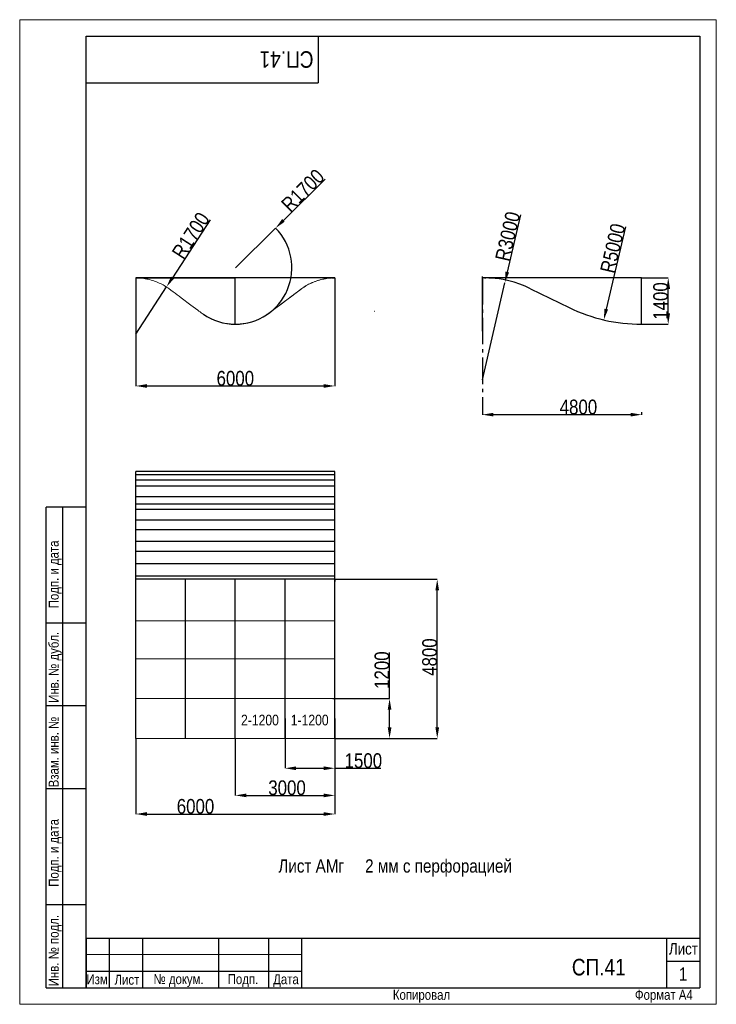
# Model space of a CAD drawing. Header units: millimetres. Extents: x 0 to 21000, y 0 to 29700.
import ezdxf

# ---------------------------------------------------------------- set-up
doc = ezdxf.new("R2010")
doc.units = ezdxf.units.MM
doc.header["$LTSCALE"] = 100
doc.header["$PDSIZE"] = -1
doc.linetypes.add('Осевая 2', pattern=[12, 8, -1.5, 1, -1.5])
doc.styles.add('SLDTEXTSTYLE0', font='ARIALN.TTF')
doc.styles.add('SLDTEXTSTYLE1', font='ARIALN.TTF')
doc.styles.get("Standard").update_dxf_attribs({"font": 'ARIALN.TTF'})
doc.dimstyles.new('ЕСКД', dxfattribs={"dimscale": 0, "dimtxt": 444, "dimasz": 333, "dimexe": 1.5, "dimexo": 0, "dimgap": 1.5, "dimtad": 1, "dimdec": 0, "dimtxsty": 'Standard', "dimcen": 5, "dimclrd": 7, "dimclre": 7, "dimclrt": 7, "dimadec": 0, "dimazin": 0, "dimtfac": 1, "dimtdec": 0, "dimtmove": 0, "dimatfit": 3, "dimldrblk": 'S', "dimfxl": 1, "dimarcsym": 0})

# ---------------------------------------------------------------- blocks, each defined once
blk = doc.blocks.new('*D9')
at = {"color": 7, "linetype": 'Continuous', "lineweight": -2, "transparency": 16777216}
for p, q in [((18750, 21913), (19553, 21913)), ((19551, 20846), (19551, 21580)), ((18750, 20513), (19553, 20513))]:
    blk.add_line(p, q, dxfattribs=at)
at = {"color": 7, "linetype": 'Continuous', "transparency": 16777216}
for points in [[(19496, 21580), (19607, 21580), (19551, 21913)], [(19496, 20846), (19607, 20846), (19551, 20513)]]:
    blk.add_solid(points, dxfattribs=at)
at = {"layer": 'Defpoints', "color": 0, "linetype": 'Continuous', "transparency": 16777216}
for p in [(18750, 21913), (19551, 21913), (18750, 20513)]:
    blk.add_point(p, dxfattribs=at)
at = {"color": 7, "linetype": 'Continuous', "transparency": 16777216, "insert": (19323, 21214), "char_height": 444, "attachment_point": 5, "rotation": 90}
blk.add_mtext('1400', dxfattribs=at)
blk = doc.blocks.new('S')
at = {"ltscale": 10}
blk.add_solid([(-1, 0.167), (0, 0), (-1, 0)], dxfattribs=at)
blk = doc.blocks.new('*D12')
at = {"color": 7, "linetype": 'Continuous', "lineweight": -2, "transparency": 16777216}
for p, q in [((3500, 21911), (3500, 18650)), ((9500, 20911), (9500, 18650))]:
    blk.add_line(p, q, dxfattribs=at)
at = {"color": 253, "linetype": 'Continuous', "lineweight": -2, "transparency": 16777216}
blk.add_line((3833, 18652), (9167, 18652), dxfattribs=at)
at = {"color": 253, "linetype": 'Continuous', "transparency": 16777216}
for points in [[(3833, 18707), (3833, 18596), (3500, 18652)], [(9167, 18707), (9167, 18596), (9500, 18652)]]:
    blk.add_solid(points, dxfattribs=at)
at = {"layer": 'Defpoints', "color": 0, "linetype": 'Continuous', "transparency": 16777216}
for p in [(3500, 21911), (9500, 20911), (9500, 18652)]:
    blk.add_point(p, dxfattribs=at)
at = {"color": 7, "linetype": 'Continuous', "transparency": 16777216, "insert": (6500, 18880), "char_height": 444, "attachment_point": 5}
blk.add_mtext('6000', dxfattribs=at)
blk = doc.blocks.new('*D13')
at = {"color": 7, "lineweight": -2, "transparency": 16777216}
blk.add_line((18266, 23452), (17684, 20969), dxfattribs=at)
at = {"color": 7, "transparency": 16777216}
blk.add_solid([(17630, 20982), (17738, 20957), (17608, 20645)], dxfattribs=at)
at = {"layer": 'Defpoints', "color": 0, "transparency": 16777216}
for p in [(18750, 25513), (17608, 20645)]:
    blk.add_point(p, dxfattribs=at)
at = {"color": 7, "transparency": 16777216, "insert": (17880, 22805), "char_height": 444, "attachment_point": 5, "rotation": 76.7924}
blk.add_mtext('R5000', dxfattribs=at)
blk = doc.blocks.new('*D14')
at = {"color": 7, "lineweight": -2, "transparency": 16777216}
for p, q in [((15097, 23813), (14699, 22088)), ((13950, 18840), (14624, 21763))]:
    blk.add_line(p, q, dxfattribs=at)
at = {"color": 7, "transparency": 16777216}
blk.add_solid([(14645, 22100), (14753, 22075), (14624, 21763)], dxfattribs=at)
at = {"layer": 'Defpoints', "color": 0, "transparency": 16777216}
for p in [(14624, 21763), (13950, 18840)]:
    blk.add_point(p, dxfattribs=at)
at = {"color": 7, "transparency": 16777216, "insert": (14713, 23164), "char_height": 444, "attachment_point": 5, "rotation": 77.0095}
blk.add_mtext('R3000', dxfattribs=at)
blk = doc.blocks.new('*D15')
at = {"color": 7, "linetype": 'Continuous', "lineweight": -2, "transparency": 16777216}
for p, q in [((9208, 24891), (7950, 23646)), ((6505, 22215), (7713, 23411))]:
    blk.add_line(p, q, dxfattribs=at)
blk.add_arc((6505, 22215), 1700, 269.7756, 44.7763, dxfattribs=at)
at = {"color": 7, "linetype": 'Continuous', "transparency": 16777216}
blk.add_solid([(7911, 23685), (7989, 23606), (7713, 23411)], dxfattribs=at)
at = {"layer": 'Defpoints', "color": 0, "linetype": 'Continuous', "transparency": 16777216}
for p in [(7713, 23411), (6505, 22215)]:
    blk.add_point(p, dxfattribs=at)
at = {"color": 7, "linetype": 'Continuous', "transparency": 16777216, "insert": (8537, 24548), "char_height": 444, "attachment_point": 5, "rotation": 44.7257}
blk.add_mtext('R1700', dxfattribs=at)
blk = doc.blocks.new('*D16')
at = {"color": 7, "lineweight": -2, "transparency": 16777216}
for p, q in [((5741, 23666), (4607, 21918)), ((3500, 20213), (4425, 21639))]:
    blk.add_line(p, q, dxfattribs=at)
at = {"color": 7, "transparency": 16777216}
blk.add_solid([(4560, 21948), (4653, 21888), (4425, 21639)], dxfattribs=at)
at = {"layer": 'Defpoints', "color": 0, "transparency": 16777216}
for p in [(4425, 21639), (3500, 20213)]:
    blk.add_point(p, dxfattribs=at)
at = {"color": 7, "transparency": 16777216, "insert": (5158, 23188), "char_height": 444, "attachment_point": 5, "rotation": 57.0181}
blk.add_mtext('R1700', dxfattribs=at)
blk = doc.blocks.new('*D17')
at = {"color": 7, "linetype": 'Continuous', "lineweight": -2, "transparency": 16777216}
for p, q in [((9500, 12820), (12589, 12820)), ((9500, 8020), (12589, 8020))]:
    blk.add_line(p, q, dxfattribs=at)
at = {"color": 253, "linetype": 'Continuous', "lineweight": -2, "transparency": 16777216}
blk.add_line((12587, 8353), (12587, 12487), dxfattribs=at)
at = {"color": 253, "linetype": 'Continuous', "transparency": 16777216}
for points in [[(12532, 12487), (12643, 12487), (12587, 12820)], [(12532, 8353), (12643, 8353), (12587, 8020)]]:
    blk.add_solid(points, dxfattribs=at)
at = {"layer": 'Defpoints', "color": 0, "linetype": 'Continuous', "transparency": 16777216}
for p in [(9500, 12820), (12587, 12820), (9500, 8020)]:
    blk.add_point(p, dxfattribs=at)
at = {"color": 7, "linetype": 'Continuous', "transparency": 16777216, "insert": (12359, 10474), "char_height": 444, "attachment_point": 5, "rotation": 90}
blk.add_mtext('4800', dxfattribs=at)
blk = doc.blocks.new('*D18')
at = {"color": 7, "linetype": 'Continuous', "lineweight": -2, "transparency": 16777216}
for p, q in [((6500, 8020), (6500, 6300)), ((9500, 8020), (9500, 6300))]:
    blk.add_line(p, q, dxfattribs=at)
at = {"color": 253, "linetype": 'Continuous', "lineweight": -2, "transparency": 16777216}
blk.add_line((6833, 6301), (9167, 6301), dxfattribs=at)
at = {"color": 253, "linetype": 'Continuous', "transparency": 16777216}
for points in [[(6833, 6357), (6833, 6246), (6500, 6301)], [(9167, 6357), (9167, 6246), (9500, 6301)]]:
    blk.add_solid(points, dxfattribs=at)
at = {"layer": 'Defpoints', "color": 0, "linetype": 'Continuous', "transparency": 16777216}
for p in [(6500, 8020), (9500, 8020), (9500, 6301)]:
    blk.add_point(p, dxfattribs=at)
at = {"color": 7, "linetype": 'Continuous', "transparency": 16777216, "insert": (8059, 6529), "char_height": 444, "attachment_point": 5}
blk.add_mtext('3000', dxfattribs=at)
blk = doc.blocks.new('*D19')
at = {"color": 7, "linetype": 'Continuous', "lineweight": -2, "transparency": 16777216}
for p, q in [((13950, 17823), (13950, 17785)), ((18750, 17860), (18750, 17785))]:
    blk.add_line(p, q, dxfattribs=at)
at = {"color": 253, "linetype": 'Continuous', "lineweight": -2, "transparency": 16777216}
blk.add_line((14283, 17786), (18417, 17786), dxfattribs=at)
at = {"color": 253, "linetype": 'Continuous', "transparency": 16777216}
for points in [[(14283, 17842), (14283, 17731), (13950, 17786)], [(18417, 17842), (18417, 17731), (18750, 17786)]]:
    blk.add_solid(points, dxfattribs=at)
at = {"layer": 'Defpoints', "color": 0, "linetype": 'Continuous', "transparency": 16777216}
for p in [(13950, 17823), (18750, 17860), (18750, 17786)]:
    blk.add_point(p, dxfattribs=at)
at = {"color": 7, "linetype": 'Continuous', "transparency": 16777216, "insert": (16844, 18014), "char_height": 444, "attachment_point": 5}
blk.add_mtext('4800', dxfattribs=at)
blk = doc.blocks.new('*D21')
at = {"color": 7, "linetype": 'Continuous', "lineweight": -2, "transparency": 16777216}
for p, q in [((8000, 8620), (8000, 7118)), ((9500, 8620), (9500, 7118))]:
    blk.add_line(p, q, dxfattribs=at)
at = {"color": 253, "linetype": 'Continuous', "lineweight": -2, "transparency": 16777216}
for p, q in [((8333, 7120), (9167, 7120)), ((9500, 7120), (10888, 7120))]:
    blk.add_line(p, q, dxfattribs=at)
at = {"color": 253, "linetype": 'Continuous', "transparency": 16777216}
for points in [[(8333, 7176), (8333, 7064), (8000, 7120)], [(9167, 7176), (9167, 7064), (9500, 7120)]]:
    blk.add_solid(points, dxfattribs=at)
at = {"layer": 'Defpoints', "color": 0, "linetype": 'Continuous', "transparency": 16777216}
for p in [(8000, 8620), (9500, 8620), (9500, 7120)]:
    blk.add_point(p, dxfattribs=at)
at = {"color": 7, "linetype": 'Continuous', "transparency": 16777216, "insert": (10360, 7348), "char_height": 444, "attachment_point": 5}
blk.add_mtext('1500', dxfattribs=at)
blk = doc.blocks.new('*D22')
at = {"color": 253, "linetype": 'Continuous', "lineweight": -2, "transparency": 16777216}
for p, q in [((11150, 9220), (11150, 10607)), ((11150, 8353), (11150, 8887))]:
    blk.add_line(p, q, dxfattribs=at)
at = {"color": 7, "linetype": 'Continuous', "lineweight": -2, "transparency": 16777216}
for p, q in [((9440, 9220), (11152, 9220)), ((9500, 8020), (11152, 8020))]:
    blk.add_line(p, q, dxfattribs=at)
at = {"color": 253, "linetype": 'Continuous', "transparency": 16777216}
for points in [[(11094, 8887), (11206, 8887), (11150, 9220)], [(11094, 8353), (11206, 8353), (11150, 8020)]]:
    blk.add_solid(points, dxfattribs=at)
at = {"layer": 'Defpoints', "color": 0, "linetype": 'Continuous', "transparency": 16777216}
for p in [(9440, 9220), (11150, 9220), (9500, 8020)]:
    blk.add_point(p, dxfattribs=at)
at = {"color": 7, "linetype": 'Continuous', "transparency": 16777216, "insert": (10922, 10080), "char_height": 444, "attachment_point": 5, "rotation": 90}
blk.add_mtext('1200', dxfattribs=at)
blk = doc.blocks.new('*D25')
at = {"color": 7, "linetype": 'Continuous', "lineweight": -2, "transparency": 16777216}
for p, q in [((3500, 8020), (3500, 5738)), ((9500, 8020), (9500, 5738))]:
    blk.add_line(p, q, dxfattribs=at)
at = {"color": 253, "linetype": 'Continuous', "lineweight": -2, "transparency": 16777216}
blk.add_line((3833, 5740), (9167, 5740), dxfattribs=at)
at = {"color": 253, "linetype": 'Continuous', "transparency": 16777216}
for points in [[(3833, 5796), (3833, 5684), (3500, 5740)], [(9167, 5796), (9167, 5684), (9500, 5740)]]:
    blk.add_solid(points, dxfattribs=at)
at = {"layer": 'Defpoints', "color": 0, "linetype": 'Continuous', "transparency": 16777216}
for p in [(3500, 8020), (9500, 8020), (9500, 5740)]:
    blk.add_point(p, dxfattribs=at)
at = {"color": 7, "linetype": 'Continuous', "transparency": 16777216, "insert": (5300, 5968), "char_height": 444, "attachment_point": 5}
blk.add_mtext('6000', dxfattribs=at)

msp = doc.modelspace()

# ---------------------------------------------------------------- linework, layer by layer
at = {"color": 7, "linetype": 'Continuous', "lineweight": 18}
for p, q in [((0, 29700), (21000, 29700)), ((0, 29700), (0, 0)), ((21000, 29700), (21000, 0)), ((2000, 1500), (8500, 1500)), ((0, 0), (21000, 0))]:
    msp.add_line(p, q, dxfattribs=at)
at = {"color": 7, "linetype": 'Continuous', "lineweight": 25}
for p, q in [((2000, 500), (2000, 29200)), ((2000, 29200), (20500, 29200)), ((9000, 29200), (9000, 27800)), ((20500, 29200), (20500, 500)), ((2000, 27800), (9000, 27800)), ((9500, 21912.9), (3500, 21912.9)), ((3500, 21910.9), (6500, 21910.9)), ((6498.8, 20514.9), (6498.8, 21912.9)), ((9420.8, 21910.9), (9500, 21910.9)), ((9500, 21910.9), (9500, 21884.3)), ((9500, 21884.3), (9500, 21850.9)), ((9500, 21850.9), (9500, 21798.1)), ((9500, 21798.1), (9500, 21740.9)), ((9500, 21740.9), (9500, 21679.9)), ((14050, 21910.9), (14050, 21910.9)), ((9500, 21679.9), (9500, 21580.9)), ((9500, 21580.9), (9500, 21336.2)), ((9500, 21336.2), (9500, 21260.9)), ((9500, 21260.9), (9500, 21167.8)), ((9500, 21167.8), (9500, 20911.4)), ((10700, 20912.9), (10701.3, 20911.4)), ((9500, 16070), (3500, 16070)), ((3500, 15974.3), (3500, 16070)), ((9500, 15974.3), (9500, 16070)), ((9500, 15974.3), (3500, 15974.3)), ((3500, 15807.4), (3500, 15974.3)), ((3500, 15630), (3500, 15807.4)), ((9500, 15807.4), (3500, 15807.4)), ((9500, 15807.4), (9500, 15974.3)), ((9500, 15630), (9500, 15807.4)), ((3500, 15310), (3500, 15630)), ((9500, 15630), (3500, 15630)), ((9500, 15310), (9500, 15630)), ((3500, 15090.5), (3500, 15310)), ((9500, 15310), (3500, 15310)), ((9500, 15090.5), (9500, 15310)), ((2000, 15000), (800, 15000)), ((800, 500), (800, 15000)), ((1300, 500), (1300, 15000)), ((2000, 500), (2000, 15000)), ((3500, 14928.9), (3500, 15090.5)), ((9500, 15090.5), (3500, 15090.5)), ((3500, 14605.6), (3500, 14928.9)), ((9500, 14928.9), (3500, 14928.9)), ((9500, 14928.9), (9500, 15090.5)), ((9500, 14605.6), (9500, 14928.9)), ((3500, 14309.8), (3500, 14605.6)), ((9500, 14605.6), (3500, 14605.6)), ((9500, 14309.8), (9500, 14605.6)), ((3500, 13958.8), (3500, 14309.8)), ((9500, 14309.8), (3500, 14309.8)), ((9500, 13958.8), (9500, 14309.8)), ((3500, 13654.3), (3500, 13958.8)), ((9500, 13958.8), (3500, 13958.8)), ((9500, 13654.3), (9500, 13958.8)), ((3500, 13282.8), (3500, 13654.3)), ((9500, 13654.3), (3500, 13654.3)), ((9500, 13282.8), (9500, 13654.3)), ((3500, 12918.6), (3500, 13282.8)), ((9500, 13282.8), (3500, 13282.8)), ((9500, 12918.6), (9500, 13282.8)), ((3500, 12757.5), (3500, 12918.6)), ((9500, 12918.6), (3500, 12918.6)), ((9500, 12757.5), (9500, 12918.6)), ((9500, 12820), (9500, 12757.5)), ((3500, 12720), (3500, 12757.5)), ((2000, 11500), (800, 11500)), ((2000, 9000), (800, 9000)), ((2000, 6500), (800, 6500)), ((2000, 3000), (800, 3000)), ((2000, 2000), (2000, 500)), ((2000, 2000), (20500, 2000)), ((2700, 2000), (2700, 500)), ((3700, 2000), (3700, 500)), ((6000, 500), (6000, 2000)), ((7500, 2000), (7500, 500)), ((8500, 2000), (8500, 500)), ((19500, 2000), (19500, 500)), ((19500, 2000), (19500, 500)), ((19500, 1300), (20500, 1300)), ((2000, 1000), (8500, 1000)), ((800, 500), (2000, 500)), ((2000, 500), (20500, 500))]:
    msp.add_line(p, q, dxfattribs=at)
at = {"color": 142, "linetype": 'Continuous', "lineweight": 18, "true_color": 0x0080c0}
for p, q in [((6500, 21912.9), (9500, 21912.9)), ((9500, 21910.9), (9420.8, 21910.9)), ((9500, 21912.9), (9500, 21910.9)), ((5570.6, 20791.4), (5536.5, 20814.3)), ((5605.4, 20769.3), (5570.6, 20791.4)), ((5640.6, 20748.1), (5605.4, 20769.3)), ((5676.4, 20727.7), (5640.6, 20748.1)), ((5714.9, 20707), (5676.4, 20727.7)), ((5754, 20687.3), (5714.9, 20707)), ((5793.5, 20668.6), (5754, 20687.3)), ((5833.5, 20651), (5793.5, 20668.6)), ((5874, 20634.3), (5833.5, 20651)), ((5914.9, 20618.7), (5874, 20634.3)), ((5956.3, 20604.2), (5914.9, 20618.7)), ((5997.9, 20590.7), (5956.3, 20604.2)), ((6040, 20578.3), (5997.9, 20590.7)), ((6082.3, 20567), (6040, 20578.3)), ((6124.9, 20556.8), (6082.3, 20567)), ((6167.8, 20547.7), (6124.9, 20556.8)), ((6214.8, 20539), (6167.8, 20547.7)), ((6262, 20531.6), (6214.8, 20539)), ((6309.4, 20525.6), (6262, 20531.6)), ((6356.9, 20520.9), (6309.4, 20525.6)), ((6404.6, 20517.6), (6356.9, 20520.9)), ((6452.3, 20515.6), (6404.6, 20517.6)), ((6498.8, 20514.9), (6451.1, 20515.6)), ((6498.8, 20512.9), (6498.8, 20514.9))]:
    msp.add_line(p, q, dxfattribs=at)
for p, q in [((13950, 20300), (13950, 21949.6)), ((14338.5, 21912.9), (13950, 21910.9)), ((14012.5, 21910.9), (14050, 21910.9)), ((18750, 20512.9), (18750, 21912.1)), ((15394.4, 21585.5), (16561.3, 21017.4))]:
    msp.add_line(p, q)
at = {"linetype": 'Осевая 2'}
msp.add_line((13950, 21910.9), (13950, 17822.6), dxfattribs=at)
at = {"color": 6, "linetype": 'Continuous', "lineweight": 25}
for p, q in [((9500, 12820), (3500, 12820)), ((5000, 8020), (5000, 12820)), ((6500, 8020), (6500, 12820)), ((8000, 8020), (8000, 12820)), ((9500, 8020), (9500, 12820)), ((3500, 8020), (3500, 12720))]:
    msp.add_line(p, q, dxfattribs=at)
at = {"color": 6, "linetype": 'Continuous', "lineweight": 18}
for p, q in [((6500, 12820), (9500, 12820)), ((6500, 12820), (9500, 12820)), ((6500, 11570), (3500, 11570)), ((6500, 11570), (9500, 11570)), ((6500, 10420), (3500, 10420)), ((6500, 10420), (9500, 10420)), ((6500, 9220.5), (3500, 9219.5)), ((6500, 9220.5), (9500, 9219.5)), ((7500, 8020), (3500, 8020)), ((7500, 8020), (9500, 8020))]:
    msp.add_line(p, q, dxfattribs=at)
at = {"color": 142, "linetype": 'Continuous', "lineweight": 18, "true_color": 0x0080c0, "flags": 128}
for points in [[(3500, 21910.9), (3547.7, 21910.2), (3595.4, 21908.2), (3643.1, 21904.9), (3690.6, 21900.2), (3738, 21894.1), (3785.2, 21886.8), (3832.2, 21878.1), (3875.1, 21869), (3917.7, 21858.8), (3960, 21847.5), (4002.1, 21835.1), (4043.7, 21821.6), (4085.1, 21807), (4126, 21791.5), (4166.5, 21774.8), (4206.5, 21757.1), (4246, 21738.4), (4285.1, 21718.8), (4323.6, 21698.1), (4359.4, 21677.7), (4394.6, 21656.4), (4429.4, 21634.4), (4463.5, 21611.5), (4497.1, 21587.8), (4559.5, 21541.4), (4621.6, 21494.8), (4683.7, 21448.4), (4745.7, 21402), (4807.7, 21355.6), (4869.6, 21309.2), (5161.4, 21090.8), (5369.7, 20934.9), (5402.5, 20910.4), (5435.4, 20885.8), (5468.2, 20861.2), (5501.2, 20836.8), (5534.8, 20813), (5568.9, 20790.1), (5603.6, 20768), (5638.9, 20746.8), (5674.7, 20726.4), (5711, 20706.8), (5747.1, 20688.5), (5783.6, 20671), (5820.5, 20654.4), (5857.9, 20638.7), (5896.3, 20623.6), (5935.1, 20609.4), (5974.2, 20596.1), (6013.6, 20583.9), (6053.4, 20572.5), (6092.6, 20562.4), (6132.2, 20553.1), (6171.9, 20544.8), (6211.8, 20537.5), (6259.5, 20530), (6307.4, 20523.8), (6355.4, 20519), (6403.6, 20515.6), (6451.8, 20513.6), (6500, 20512.9)], [(6498.8, 20514.9), (6546.5, 20515.6), (6595.4, 20517.6), (6643.1, 20520.9), (6690.6, 20525.6), (6738, 20531.6), (6785.2, 20539), (6832.2, 20547.7), (6875.1, 20556.8), (6917.7, 20567), (6960, 20578.3), (7002.1, 20590.7), (7043.7, 20604.2), (7085.1, 20618.7), (7126, 20634.3), (7166.5, 20651), (7206.5, 20668.6), (7246, 20687.3), (7285.1, 20707), (7323.6, 20727.7), (7359.4, 20748.1), (7394.6, 20769.3), (7429.4, 20791.4), (7463.5, 20814.3), (7497.1, 20838), (7559.5, 20884.4), (7621.6, 20930.9), (7683.7, 20977.4), (7745.7, 21023.8), (7807.7, 21070.2), (7869.6, 21116.5), (8161.4, 21334.9), (8369.7, 21490.9), (8402.5, 21515.4), (8435.4, 21540), (8468.2, 21564.6), (8501.2, 21589), (8534.8, 21612.7), (8568.9, 21635.6), (8603.6, 21657.7), (8638.9, 21679), (8674.7, 21699.4), (8711, 21718.9), (8747.1, 21737.3), (8783.6, 21754.8), (8820.5, 21771.4), (8857.9, 21787.1), (8896.3, 21802.2), (8935.1, 21816.4), (8974.2, 21829.6), (9013.6, 21841.9), (9053.4, 21853.2), (9092.6, 21863.4), (9132.2, 21872.7), (9171.9, 21881), (9211.8, 21888.3), (9259.5, 21895.8), (9307.4, 21902), (9355.4, 21906.7), (9403.6, 21910.2), (9451.8, 21912.2), (9500, 21912.9)], [(9500, 21910.9), (9452.3, 21910.2), (9404.6, 21908.2), (9356.9, 21904.9), (9309.4, 21900.2), (9262, 21894.1), (9214.8, 21886.8), (9167.8, 21878.1), (9124.9, 21869), (9082.3, 21858.8), (9040, 21847.5), (8997.9, 21835.1), (8956.3, 21821.6), (8914.9, 21807), (8874, 21791.5), (8833.5, 21774.8), (8793.5, 21757.1), (8754, 21738.4), (8714.9, 21718.8), (8676.4, 21698.1), (8640.6, 21677.7), (8605.4, 21656.4), (8570.6, 21634.4), (8536.5, 21611.5), (8502.9, 21587.8), (8440.5, 21541.4), (8378.4, 21494.8), (8316.3, 21448.4), (8254.3, 21402), (8192.3, 21355.6), (8130.4, 21309.2), (7838.6, 21090.8), (7630.3, 20934.9), (7597.5, 20910.4), (7564.6, 20885.8), (7531.8, 20861.2), (7498.8, 20836.8), (7465.2, 20813), (7431.1, 20790.1), (7396.4, 20768), (7361.1, 20746.8), (7325.3, 20726.4), (7289, 20706.8), (7252.9, 20688.5), (7216.4, 20671), (7179.5, 20654.4), (7142.1, 20638.7), (7103.7, 20623.6), (7064.9, 20609.4), (7025.8, 20596.1), (6986.4, 20583.9), (6946.6, 20572.5), (6907.4, 20562.4), (6867.8, 20553.1), (6828.1, 20544.8), (6788.2, 20537.5), (6740.5, 20530), (6692.6, 20523.8), (6644.6, 20519), (6596.4, 20515.6), (6548.2, 20513.6), (6500, 20512.9)]]:
    msp.add_lwpolyline(points, dxfattribs=at)
at = {"color": 7, "linetype": 'Continuous', "lineweight": 25, "flags": 128}
msp.add_lwpolyline([(18750, 21912.1), (18655.6, 21912.1), (18562.4, 21912.1), (18470.4, 21912.1), (18379.7, 21912.1), (18290.2, 21912.1), (18201.9, 21912.1), (18114.8, 21912.1), (18029, 21912.1), (17940.3, 21912.1), (17853.1, 21912.1), (17767.2, 21912.1), (17682.6, 21912.1), (17599.3, 21912.1), (17517.5, 21912.1), (17436.9, 21912.1), (17357.7, 21912.1), (17279.9, 21912.1), (17203.4, 21912.1), (17128.2, 21912.1), (17054.4, 21912.1), (16986, 21912.1), (16918.9, 21912.1), (16852.9, 21912.2), (16788.1, 21912.2), (16724.6, 21912.2), (16658.4, 21912.2), (16593.6, 21912.2), (16530.2, 21912.2), (16468.1, 21912.2), (16407.4, 21912.2), (16348, 21912.2), (16293.2, 21912.2), (16239.6, 21912.2), (16187.2, 21912.2), (16136.1, 21912.2), (16086.1, 21912.2), (16037.3, 21912.2), (15989.7, 21912.2), (15943.3, 21912.2), (15898.1, 21912.2), (15854.1, 21912.2), (15812, 21912.3), (15771.1, 21912.3), (15731.3, 21912.3), (15692.7, 21912.3), (15653.4, 21912.3), (15615.3, 21912.3), (15578.5, 21912.3), (15543, 21912.3), (15508.7, 21912.3), (15475.7, 21912.3), (15444, 21912.3), (15416.1, 21912.3), (15389.2, 21912.3), (15363.4, 21912.3), (15338.5, 21912.3), (15313.9, 21912.3), (15289.8, 21912.3), (15253.8, 21912.3), (15218.7, 21912.3), (15184.7, 21912.3), (15151.6, 21912.4), (15119.6, 21912.4), (15088.5, 21912.4), (15058.5, 21912.5), (15026.2, 21912.5), (14995.2, 21912.5), (14965.4, 21912.6), (14936.8, 21912.6), (14927.1, 21912.6), (14917.5, 21912.6), (14908, 21912.6), (14898.4, 21912.7), (14887.9, 21912.7), (14876.7, 21912.7), (14864.5, 21912.7), (14851.4, 21912.7), (14837.3, 21912.7), (14821.1, 21912.7), (14803.8, 21912.8), (14785.4, 21912.8), (14765.9, 21912.8), (14745.4, 21912.8), (14723.7, 21912.8), (14702.3, 21912.8), (14679.9, 21912.8), (14656.6, 21912.9), (14632.3, 21912.9), (14607, 21912.9), (14580.8, 21912.9), (14553.6, 21912.9), (14525.4, 21912.9), (14496.2, 21912.9), (14466.1, 21912.9), (14435.6, 21912.9), (14404.2, 21912.9), (14371.8, 21912.9), (14338.5, 21912.9)], dxfattribs=at)
at = {"linetype": 'Continuous'}
for centre, radius, start, end in [((14050, 18903.6), 3005.3, 82.26177, 91.9068), ((6505.5, 22214.9), 1700, 235.27401, 269.77559)]:
    msp.add_arc(centre, radius, start, end, dxfattribs=at)
for centre, radius, start, end in [((14035.5, 18910.9), 3000, 63.06504, 89.72236), ((18750, 25512.9), 5000, 244.04081, 270)]:
    msp.add_arc(centre, radius, start, end)

# ---------------------------------------------------------------- texts
at = {"color": 142}
for s, p in [('2-1200', (6672, 8414)), ('1-1200', (8172, 8414))]:
    msp.add_text(s, height=320, dxfattribs=at).set_placement(p)
at = {"color": 7, "linetype": 'Continuous', "lineweight": 0, "attachment_point": 1, "style": 'SLDTEXTSTYLE1'}
for s, insert, char_height, rotation in [('СП.41 ', (8857.4, 28249.9), 500, 180), ('Подп. и дата', (874.5, 11945.5), 300, 90), ('Инв. № дубл.', (874.5, 9095.5), 300, 90), ('Взам. инв. №', (874.5, 6545.5), 300, 90), ('Подп. и дата', (874.5, 3545.5), 300, 90), ('Инв. № подл.', (874.5, 545.5), 300, 90)]:
    msp.add_mtext(s, dxfattribs=dict(at, insert=insert, char_height=char_height, rotation=rotation))
at = {"color": 7, "linetype": 'Continuous', "lineweight": 0}
for s, insert, char_height, attachment_point, style in [('Лист АМг     2 мм c перфорацией', (7798.3, 4373), 400, 1, 'SLDTEXTSTYLE0'), ('Лист', (19572.7, 1850.1), 350, 1, 'SLDTEXTSTYLE1'), ('СП.41 ', (18268.1, 1370.8), 500, 3, 'SLDTEXTSTYLE1'), ('Изм.', (2014.3, 906.4), 300, 1, 'SLDTEXTSTYLE1'), ('Лист', (2859.1, 891.3), 300, 1, 'SLDTEXTSTYLE1'), ('№ докум.', (4033.7, 909.7), 300, 1, 'SLDTEXTSTYLE1'), ('Подп.', (6269.2, 909.7), 300, 1, 'SLDTEXTSTYLE1'), ('Дата', (7641.2, 906.4), 300, 1, 'SLDTEXTSTYLE1'), ('1', (20001.5, 1114.6), 400, 2, 'SLDTEXTSTYLE0'), ('Копировал', (11250, 436.7), 300, 1, 'SLDTEXTSTYLE1'), ('Формат А4', (18546.7, 436.7), 300, 1, 'SLDTEXTSTYLE1')]:
    msp.add_mtext(s, dxfattribs=dict(at, insert=insert, char_height=char_height, attachment_point=attachment_point, style=style))

# ---------------------------------------------------------------- dimensions: what is measured, and where the dimension line sits
at = {"linetype": 'Continuous'}
dim = msp.add_radius_dim(center=(6505.5, 22214.9), mpoint=(7713.3, 23411.2), dimstyle='ЕСКД', override={"dimscale": 1}, dxfattribs=at)
dim.commit()
dim.dimension.update_dxf_attribs({"geometry": '*D15', "text_midpoint": (8536.5, 24547.7)})
for center, mpoint, picture, middle in [((18750, 25512.9), (17607.6, 20645.1), '*D13', (18102.2, 22752.5)), ((3500, 20212.9), (4425.4, 21638.9), '*D16', (5349.9, 23063.5))]:
    dim = msp.add_radius_dim(center=center, mpoint=mpoint, dimstyle='ЕСКД', override={"dimscale": 1})
    dim.commit()
    dim.dimension.update_dxf_attribs({"geometry": picture, "text_midpoint": middle, "dimtype": 164})
dim = msp.add_radius_dim(center=(13950, 18840), mpoint=(14624.4, 21763.2), dimstyle='ЕСКД', override={"dimscale": 1})
dim.commit()
dim.dimension.update_dxf_attribs({"geometry": '*D14', "text_midpoint": (14713.3, 23163.8)})
for base, p1, p2, picture, middle in [((9500, 18651.5), (3500, 21910.9), (9500, 20911.4), '*D12', (6500, 18651.5)), ((18750, 17786), (13950, 17822.6), (18750, 17860.2), '*D19', (16844.1, 17786)), ((9500, 7120), (8000, 8620), (9500, 8620), '*D21', (10360.4, 7120)), ((9500, 6301.3), (6500, 8020), (9500, 8020), '*D18', (8059.2, 6301.3))]:
    dim = msp.add_linear_dim(base=base, p1=p1, p2=p2, dimstyle='ЕСКД', override={"dimscale": 1, "dimclrd": 253}, dxfattribs=at)
    dim.commit()
    dim.dimension.update_dxf_attribs({"geometry": picture, "text_midpoint": middle, "dimtype": 160})
for base, p1, p2, override, picture, middle in [((19551.2, 21912.9), (18750, 20512.9), (18750, 21912.9), {"dimscale": 1}, '*D9', (19551.2, 21213.9)), ((12587.5, 12820), (9500, 8020), (9500, 12820), {"dimscale": 1, "dimclrd": 253}, '*D17', (12587.5, 10473.7))]:
    dim = msp.add_linear_dim(base=base, p1=p1, p2=p2, angle=90, dimstyle='ЕСКД', override=override, dxfattribs=at)
    dim.commit()
    dim.dimension.update_dxf_attribs({"geometry": picture, "text_midpoint": middle, "dimtype": 160})
at = {"color": 142, "linetype": 'Continuous'}
dim = msp.add_linear_dim(base=(11150, 9219.5103), p1=(9500, 8020), p2=(9440.0066, 9219.5103), angle=90, dimstyle='ЕСКД', override={"dimscale": 1, "dimclrd": 253}, dxfattribs=at)
dim.commit()
dim.dimension.update_dxf_attribs({"geometry": '*D22', "text_midpoint": (11150, 10079.9353), "dimtype": 160})
dim = msp.add_linear_dim(base=(9500, 5740), p1=(3500, 8020), p2=(9500, 8020), dimstyle='ЕСКД', override={"dimscale": 1, "dimclrd": 253}, dxfattribs=at)
dim.commit()
dim.dimension.update_dxf_attribs({"geometry": '*D25', "text_midpoint": (5300, 5740), "dimtype": 160})

doc.saveas('drawing.dxf')
